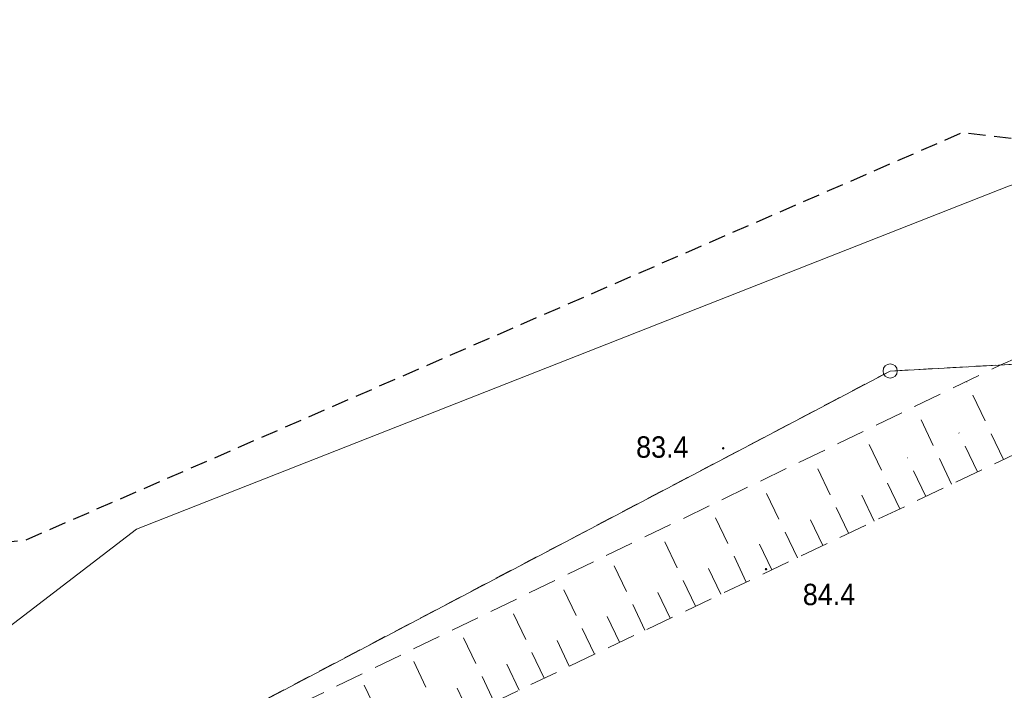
# Model space of a CAD drawing. Header units: metres. Extents: x 6540907 to 6541833, y 5893434 to 5894895.
# Tile 114 of 256: x 6541138 to 6541172, y 5894286 to 5894310. Entities that reach past the tile are written whole.
import ezdxf

# ---------------------------------------------------------------- set-up
doc = ezdxf.new("R2010")
doc.units = ezdxf.units.M
doc.header["$MEASUREMENT"] = 0
for name, pattern in [('1.0_0.5', [1.5, 1, -0.5]), ('2', [0.9, 0.6, -0.3]), ('219-500', [0, 0]), ('egug-500', [1, 0.5, -0.5])]:
    doc.linetypes.add(name, pattern=pattern)
doc.layers.get('0').update_dxf_attribs({"color": 2, "linetype": 'CONTINUOUS', "lineweight": 5})
for name, color, linetype, lineweight in [('202-punkt graniczny', 251, 'CONTINUOUS', 9), ('218-kontur użytku gruntowego', 251, 'CONTINUOUS', 9), ('219-działka ewidencyjna', 152, 'CONTINUOUS', 18), ('pikieta naturalna', 251, 'CONTINUOUS', 9), ('pikieta naturalna-Atr2', 251, 'CONTINUOUS', 9), ('skarpa nieumocniona', 251, 'CONTINUOUS', 9), ('woda stojąca', 251, 'CONTINUOUS', 9), ('Zakres', 252, 'CONTINUOUS', 15)]:
    doc.layers.add(name, color=color, linetype=linetype, lineweight=lineweight)
doc.styles.get("Standard").update_dxf_attribs({"font": 'Arial', "width": 0.75})

# ---------------------------------------------------------------- blocks, each defined once
blk = doc.blocks.new('202')
at = {"color": 0, "linetype": 'Continuous', "lineweight": 0}
blk.add_circle((0, 0), 0.25, dxfattribs=at)
blk = doc.blocks.new('PW01')
at = {"linetype": 'Continuous', "lineweight": 13}
h = blk.add_hatch(color=0, dxfattribs=at)
edge = h.paths.add_edge_path()
edge.add_arc((0, 0), 0.045, 0, 360)

msp = doc.modelspace()

# ---------------------------------------------------------------- linework, layer by layer
at = {"layer": '218-kontur użytku gruntowego', "linetype": 'egug-500', "lineweight": 18, "flags": 128}
for points in [[(6541196.88, 5894298.788), (6541168.23, 5894297.208)], [(6541168.23, 5894297.208), (6541196.88, 5894298.788)], [(6541168.23, 5894297.208), (6541140.26, 5894282.488)], [(6541140.26, 5894282.488), (6541168.23, 5894297.208)]]:
    msp.add_lwpolyline(points, dxfattribs=at)
at = {"layer": '219-działka ewidencyjna', "linetype": '219-500', "lineweight": 18, "flags": 128}
for points in [[(6541196.88, 5894298.788), (6541168.23, 5894297.208)], [(6541168.23, 5894297.208), (6541073.42, 5894247.288)]]:
    msp.add_lwpolyline(points, dxfattribs=at)
at = {"layer": 'skarpa nieumocniona', "linetype": '1.0_0.5', "lineweight": 18, "flags": 128}
msp.add_lwpolyline([(6541238.86, 5894282.658), (6541222.53, 5894292.678), (6541210.27, 5894298.348), (6541202.83, 5894299.098), (6541175.26, 5894298.768), (6541172.11, 5894297.428), (6541146.54, 5894285.048), (6541121.4, 5894270.348), (6541116.81, 5894264.988), (6541123.07, 5894268.238), (6541147.87, 5894282.508), (6541176.95, 5894296.368), (6541201.06, 5894296.188), (6541202.53, 5894296.088), (6541208.92, 5894295.108), (6541221.57, 5894290.368), (6541245.99, 5894275.438), (6541263.08, 5894265.018), (6541277.75, 5894257.108), (6541302.09, 5894249.758), (6541317.41, 5894250.828), (6541352.27, 5894260.858), (6541358.33, 5894262.418), (6541366.33, 5894262.978), (6541360.81, 5894263.338), (6541351.4, 5894263.938), (6541327.52, 5894257.608), (6541315.64, 5894254.238), (6541306.2, 5894252.618), (6541295.24, 5894253.978), (6541280.67, 5894260.548), (6541263.34, 5894267.618), (6541258.09, 5894270.738)], close=True, dxfattribs=at)
for points in [[(6541172.2, 5894294.108), (6541170.9, 5894296.838)], [(6541170.38, 5894293.238), (6541169.09, 5894295.968)], [(6541168.57, 5894292.378), (6541167.28, 5894295.088)], [(6541171.29, 5894293.668), (6541170.64, 5894295.038)], [(6541166.77, 5894291.518), (6541165.48, 5894294.218)], [(6541169.48, 5894292.808), (6541168.83, 5894294.168)], [(6541164.98, 5894290.658), (6541163.69, 5894293.358)], [(6541167.67, 5894291.948), (6541167.03, 5894293.298)], [(6541163.19, 5894289.808), (6541161.91, 5894292.488)], [(6541165.87, 5894291.088), (6541165.23, 5894292.438)], [(6541161.41, 5894288.958), (6541160.14, 5894291.628)], [(6541164.08, 5894290.238), (6541163.44, 5894291.578)], [(6541159.64, 5894288.118), (6541158.37, 5894290.778)], [(6541162.3, 5894289.388), (6541161.66, 5894290.718)], [(6541157.87, 5894287.278), (6541156.61, 5894289.918)], [(6541160.52, 5894288.538), (6541159.89, 5894289.868)], [(6541156.11, 5894286.438), (6541154.85, 5894289.068)], [(6541158.75, 5894287.698), (6541158.12, 5894289.018)], [(6541154.36, 5894285.598), (6541153.11, 5894288.228)], [(6541156.99, 5894286.858), (6541156.36, 5894288.178)], [(6541152.61, 5894284.768), (6541151.37, 5894287.388)], [(6541155.23, 5894286.018), (6541154.61, 5894287.338)], [(6541150.88, 5894283.938), (6541149.63, 5894286.548)], [(6541153.49, 5894285.188), (6541152.86, 5894286.498)]]:
    msp.add_lwpolyline(points, dxfattribs=at)
at = {"layer": 'woda stojąca', "linetype": 'Continuous', "lineweight": 18, "flags": 128}
msp.add_lwpolyline([(6541063.19, 5894246.088), (6541068.21, 5894250.668), (6541072.59, 5894255.888), (6541074.57, 5894258.978), (6541086.39, 5894262.458), (6541096.18, 5894263.598), (6541105.39, 5894267.078), (6541116.8, 5894272.458), (6541141.83, 5894291.668), (6541172.37, 5894303.688), (6541190.02, 5894309.528), (6541205.73, 5894305.568), (6541217.2, 5894301.948), (6541235.79, 5894287.538), (6541265.97, 5894273.418), (6541297.72, 5894261.208), (6541316.24, 5894260.738), (6541351.89, 5894275.738), (6541367.34, 5894279.258), (6541389.88, 5894276.588)], dxfattribs=at)
at = {"layer": 'Zakres', "linetype": '2', "lineweight": 25, "flags": 128}
msp.add_lwpolyline([(6541682.61, 5894095.007), (6541557.28, 5894200.188), (6541380.44, 5894273.688), (6541307.38, 5894262.598), (6541211.66, 5894300.638), (6541170.76, 5894305.568), (6541137.92, 5894291.268), (6541058.11, 5894283.298), (6540997.5, 5894230.068), (6540930.81, 5894138.998)], dxfattribs=at)

# ---------------------------------------------------------------- block references
at = {"layer": '202-punkt graniczny', "linetype": 'Continuous', "lineweight": 18}
msp.add_blockref('202', (6541168.23, 5894297.208), dxfattribs=at)
at = {"layer": 'pikieta naturalna', "linetype": 'Continuous', "lineweight": 13}
for p in [(6541162.38, 5894294.498), (6541163.88, 5894290.258)]:
    msp.add_blockref('PW01', p, dxfattribs=at)

# ---------------------------------------------------------------- texts
at = {"layer": 'pikieta naturalna-Atr2', "width": 0.9}
for s, p in [('83.4', (6541159.33, 5894294.168)), ('84.4', (6541165.17, 5894288.998))]:
    msp.add_text(s, height=0.75, dxfattribs=at).set_placement(p)

doc.saveas('drawing.dxf')
